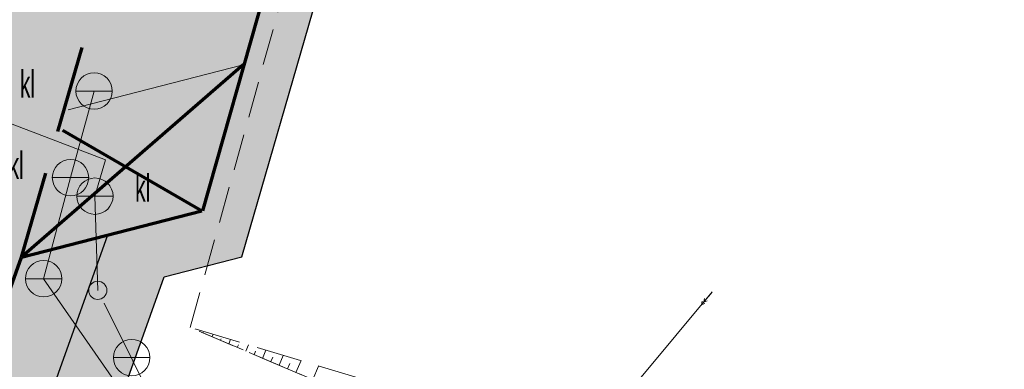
# Model space of a CAD drawing. Header units: metres. Extents: x 7575234 to 29552328, y 2827892 to 11288514.
# Tile 17 of 50: x 7578747 to 7578774, y 5633616 to 5633625. Entities that reach past the tile are written whole.
import ezdxf

# ---------------------------------------------------------------- set-up
doc = ezdxf.new("R2010")
doc.units = ezdxf.units.M
for name, pattern in [('4', [1.8, 1.2, -0.6]), ('ACAD_ISO02W100', [15, 12, -3]), ('HIDDEN', [0.375, 0.25, -0.125]), ('mz1.0_0.5', [1.5, 1, -0.5]), ('mz1.25_0.5', [1.75, 1.25, -0.5]), ('pe03-500', [0])]:
    doc.linetypes.add(name, pattern=pattern)
for name, color, linetype in [('000 Inne (niezydentyfikowane)', 7, 'Continuous'), ('osadnik kanalizacji lokalnej (dół Chambeau) (punkt)', 7, 'Continuous'), ('osadnik kanalizacji lokalnej (dół Chambeau) (punkt)-Atr17', 7, 'Continuous'), ('plac sportowy (powierzchnia)', 7, 'Continuous'), ('przewód elektroenergetyczny średniego napięcia (linia)', 7, 'Continuous'), ('przewód elektroenergetyczny średniego napięcia (linia) - symbol', 7, 'Continuous'), ('przewód kanalizacyjny (linia)', 7, 'Continuous'), ('skarpa nieumocniona (powierzchnia)', 7, 'Continuous'), ('właz okrągły - siec kanalizacyjna (punkt)', 7, 'Continuous')]:
    doc.layers.add(name, color=color, linetype=linetype)
for name, color, linetype, lineweight in [('_P_kraweżnik stojacy', 7, 'Continuous', 70), ('_P_krawężnik zaniżony', 7, 'HIDDEN', 70), ('_P_obrzeze 6', 7, 'Continuous', 30), ('_P_pomocnicza', 4, 'ACAD_ISO02W100', 20), ('_P_wyp chodnik', 11, 'Continuous', 0), ('_P_wyp droga z kostki', 160, 'Continuous', 0), ('_P_wyp parking geokrata', 181, 'Continuous', 0), ('_P_wyp zieleń', 3, 'Continuous', 0)]:
    doc.layers.add(name, color=color, linetype=linetype, lineweight=lineweight)
doc.styles.get("Standard").update_dxf_attribs({"font": 'ARIALN.TTF'})

# ---------------------------------------------------------------- blocks, each defined once
blk = doc.blocks.new('US22')
at = {"color": 0, "linetype": 'Continuous', "lineweight": 13}
blk.add_circle((0, 0), 0.25, dxfattribs=at)
blk = doc.blocks.new('US07')
at = {"color": 0, "linetype": 'Continuous', "lineweight": 13}
for q in [(-0.5, 0), (0.5, 0)]:
    blk.add_line((0, 0), q, dxfattribs=at)
blk.add_circle((0, 0), 0.5, dxfattribs=at)
blk = doc.blocks.new('PE03')
at = {"color": 0, "linetype": 'Continuous', "lineweight": 13}
for p, q in [((0.65, 0), (0, 0)), ((0.65, 0), (1.65, 0)), ((1.65, 0), (2.65, 0)), ((2.65, 0), (3.65, 0)), ((3.65, 0), (2.784, 0.5)), ((3.65, 0), (2.784, -0.5)), ((3.65, 0), (4.65, 0)), ((4.65, 0), (3.784, 0.5)), ((4.65, 0), (3.784, -0.5)), ((4.65, 0), (5, 0))]:
    blk.add_line(p, q, dxfattribs=at)

msp = doc.modelspace()

# ---------------------------------------------------------------- hatches: boundary and pattern name
at = {"layer": '_P_wyp chodnik', "linetype": 'ByBlock', "ltscale": 0.5}
h = msp.add_hatch(color=256, dxfattribs=at)
h.dxf.hatch_style = 1
h.paths.add_polyline_path([(7578741.54, 5633595.33), (7578741.327, 5633594.849), (7578738.56, 5633596.07), (7578743.05, 5633608.632), (7578744.931, 5633607.961), (7578749.005, 5633619.363), (7578751.615, 5633620.024), (7578759.895, 5633649.121), (7578761.337, 5633648.71), (7578752.687, 5633618.763), (7578750.553, 5633618.213), (7578748.7, 5633613.026), (7578756.693, 5633609.657), (7578756.188, 5633608.498), (7578750.624, 5633610.808), (7578749.99, 5633609.303), (7578747.713, 5633610.263), (7578747.03, 5633608.35), (7578745.73, 5633605.27), (7578744.751, 5633605.643), (7578743.907, 5633603.407), (7578744.786, 5633603.036)])
at = {"layer": '_P_wyp droga z kostki', "linetype": 'ByBlock', "ltscale": 0.5}
h = msp.add_hatch(color=256, dxfattribs=at)
h.dxf.hatch_style = 1
h.paths.add_polyline_path([(7578735.811, 5633588.355), (7578732.14, 5633589.958), (7578742.887, 5633619.778), (7578753.073, 5633655.526), (7578766.32, 5633651.55), (7578764.559, 5633645.449), (7578760.728, 5633646.599), (7578761.337, 5633648.71), (7578759.895, 5633649.121), (7578755.043, 5633647.871), (7578746.53, 5633618.38)])
at = {"layer": '_P_wyp parking geokrata', "linetype": 'ByBlock', "ltscale": 0.5}
h = msp.add_hatch(color=256, dxfattribs=at)
h.dxf.hatch_style = 1
h.paths.add_polyline_path([(7578746.636, 5633618.752), (7578751.593, 5633620.03), (7578759.895, 5633649.121), (7578755.043, 5633647.871)])
at = {"layer": '_P_wyp zieleń', "linetype": 'ByBlock', "ltscale": 0.5}
h = msp.add_hatch(color=256, dxfattribs=at)
h.dxf.hatch_style = 1
h.paths.add_polyline_path([(7578749.005, 5633619.363), (7578746.636, 5633618.752), (7578743.05, 5633608.632), (7578744.931, 5633607.961)])

# ---------------------------------------------------------------- linework, layer by layer
at = {"layer": '000 Inne (niezydentyfikowane)', "color": 7, "linetype": 'mz1.25_0.5', "lineweight": 18, "flags": 128}
for points in [[(7578751.41, 5633616.76), (7578751.42, 5633616.78)], [(7578751.64, 5633616.66), (7578751.65, 5633616.68)], [(7578751.87, 5633616.56), (7578751.9, 5633616.63)], [(7578752.1, 5633616.47), (7578752.12, 5633616.51)], [(7578752.33, 5633616.37), (7578752.38, 5633616.49)], [(7578752.56, 5633616.27), (7578752.6, 5633616.34)], [(7578752.8, 5633616.17), (7578752.87, 5633616.34)], [(7578753.03, 5633616.07), (7578753.07, 5633616.17)], [(7578753.26, 5633615.97), (7578753.35, 5633616.2)], [(7578753.72, 5633615.78), (7578753.83, 5633616.05)], [(7578753.49, 5633615.88), (7578753.54, 5633616)], [(7578753.95, 5633615.68), (7578754.01, 5633615.83)], [(7578754.18, 5633615.58), (7578754.32, 5633615.91)], [(7578754.64, 5633615.39), (7578754.8, 5633615.76)]]:
    msp.add_lwpolyline(points, dxfattribs=at)
at = {"layer": '_P_kraweżnik stojacy', "linetype": 'ByBlock', "ltscale": 0.5}
for p, q in [((7578751.615, 5633620.024), (7578759.895, 5633649.121)), ((7578746.636, 5633618.752), (7578751.593, 5633620.03))]:
    msp.add_line(p, q, dxfattribs=at)
at = {"layer": '_P_kraweżnik stojacy', "linetype": 'ByBlock', "ltscale": 0.5, "flags": 128}
for points in [[(7578752.727, 5633624.039), (7578746.636, 5633618.752)], [(7578747.762, 5633622.243), (7578751.593, 5633620.03)], [(7578736, 5633588.9), (7578746.636, 5633618.752)]]:
    msp.add_lwpolyline(points, dxfattribs=at)
at = {"layer": '_P_krawężnik zaniżony', "linetype": '4', "ltscale": 2}
msp.add_line((7578746.636, 5633618.752), (7578755.043, 5633647.871), dxfattribs=at)
at = {"layer": '_P_obrzeze 6', "linetype": 'ByBlock', "ltscale": 0.5}
for p, q in [((7578752.691, 5633618.764), (7578761.337, 5633648.71)), ((7578750.553, 5633618.213), (7578752.691, 5633618.764)), ((7578748.7, 5633613.026), (7578750.553, 5633618.213))]:
    msp.add_line(p, q, dxfattribs=at)
msp.add_lwpolyline([(7578743.05, 5633608.632), (7578744.932, 5633607.96), (7578749.005, 5633619.363)], dxfattribs=at)
at = {"layer": '_P_pomocnicza', "linetype": 'ByBlock', "ltscale": 0.5}
msp.add_line((7578747.912, 5633622.799), (7578752.727, 5633624.039), dxfattribs=at)
at = {"layer": 'plac sportowy (powierzchnia)', "color": 7, "linetype": 'mz1.0_0.5', "lineweight": 18, "flags": 128}
msp.add_lwpolyline([(7578751.27, 5633616.82), (7578761.67, 5633654.19), (7578845.29, 5633627.74), (7578823.3, 5633591.36), (7578793.6, 5633601.65), (7578786.31, 5633602.04), (7578763.33, 5633611.69)], close=True, dxfattribs=at)
at = {"layer": 'przewód elektroenergetyczny średniego napięcia (linia)', "color": 1, "linetype": 'pe03-500', "lineweight": 18, "flags": 128}
msp.add_lwpolyline([(7578765.625, 5633617.799), (7578758.724, 5633609.51)], dxfattribs=at)
at = {"layer": 'przewód kanalizacyjny (linia)', "color": 34, "linetype": 'Continuous', "lineweight": 18, "flags": 128}
for points in [[(7578741.07, 5633624.43), (7578748.94, 5633621.43), (7578748.65, 5633620.43), (7578748.73, 5633617.84)], [(7578753.59, 5633605.59), (7578754.44, 5633607.79), (7578747.24, 5633618.16), (7578747.98, 5633620.94), (7578748.63, 5633623.32)], [(7578748.91, 5633617.49), (7578753.62, 5633608.01)]]:
    msp.add_lwpolyline(points, dxfattribs=at)
at = {"layer": 'skarpa nieumocniona (powierzchnia)', "color": 7, "linetype": 'mz1.25_0.5', "lineweight": 18, "flags": 128}
msp.add_lwpolyline([(7578793.6, 5633601.65), (7578786.31, 5633602.04), (7578763.33, 5633611.69), (7578751.27, 5633616.82), (7578764.34, 5633612.9), (7578786.6, 5633604.31)], close=True, dxfattribs=at)
msp.add_lwpolyline([(7578793.6, 5633601.65), (7578786.31, 5633602.04), (7578763.33, 5633611.69), (7578751.27, 5633616.82), (7578764.34, 5633612.9), (7578786.6, 5633604.31)], close=True, dxfattribs=at)

# ---------------------------------------------------------------- block references
at = {"layer": 'osadnik kanalizacji lokalnej (dół Chambeau) (punkt)', "color": 7, "linetype": 'Continuous', "lineweight": 18}
for p in [(7578748.63, 5633623.32), (7578747.98, 5633620.94), (7578747.24, 5633618.16)]:
    msp.add_blockref('US07', p, dxfattribs=at)
at = {"layer": 'osadnik kanalizacji lokalnej (dół Chambeau) (punkt)', "color": 7, "linetype": 'Continuous', "lineweight": 18, "rotation": 180}
for p in [(7578748.65, 5633620.43), (7578749.66, 5633615.99)]:
    msp.add_blockref('US07', p, dxfattribs=at)
at = {"layer": 'przewód elektroenergetyczny średniego napięcia (linia) - symbol', "color": 1, "linetype": 'Continuous', "lineweight": 18, "xscale": 0.1, "yscale": 0.1, "zscale": 0.1, "rotation": 230.221}
msp.add_blockref('PE03', (7578765.625, 5633617.799), dxfattribs=at)
at = {"layer": 'właz okrągły - siec kanalizacyjna (punkt)', "color": 7, "linetype": 'Continuous', "lineweight": 18, "rotation": 0.06899999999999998}
msp.add_blockref('US22', (7578748.73, 5633617.84), dxfattribs=at)

# ---------------------------------------------------------------- texts
at = {"layer": 'osadnik kanalizacji lokalnej (dół Chambeau) (punkt)-Atr17', "color": 7, "width": 0.667}
for p in [(7578746.59, 5633623.14), (7578746.28, 5633620.9), (7578749.76, 5633620.28)]:
    msp.add_text('kl', height=0.75, dxfattribs=at).set_placement(p)

doc.saveas('drawing.dxf')
